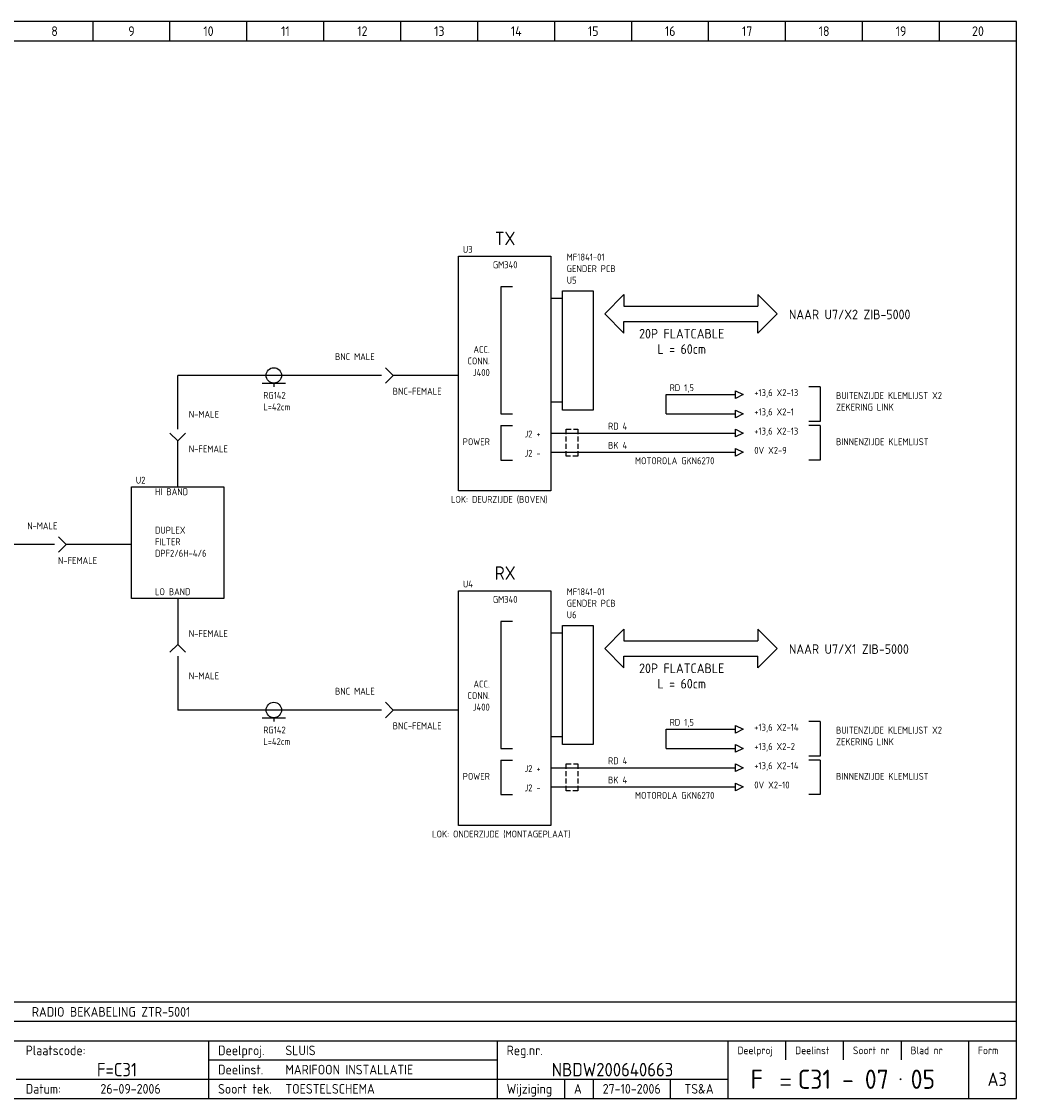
# Model space of a CAD drawing. Extents: x 10 to 1602, y 10 to 1124.
# Tile 2 of 2: x 151 to 410, y 10 to 290. Entities that reach past the tile are written whole.
import ezdxf
from ezdxf.enums import TextEntityAlignment as Align

# ---------------------------------------------------------------- set-up
doc = ezdxf.new("R2010")
doc.units = 0
doc.header["$MEASUREMENT"] = 0
doc.header["$PDMODE"] = 1
doc.linetypes.add('HIDDEN', pattern=[9.525, 6.35, -3.175])
for name, color, linetype in [('0-25', 7, 'CONTINUOUS'), ('0-35', 2, 'CONTINUOUS'), ('0-50', 3, 'CONTINUOUS'), ('B-25', 7, 'CONTINUOUS'), ('S-25', 7, 'CONTINUOUS')]:
    doc.layers.add(name, color=color, linetype=linetype)
doc.styles.add('ISO', font='iso.shx')
doc.styles.get("Standard").update_dxf_attribs({"font": 'iso.shx'})

# ---------------------------------------------------------------- blocks, each defined once
blk = doc.blocks.new('KADERA3')
at = {"layer": '0-25'}
for p, q in [((170, 285), (170, 290)), ((190, 285), (190, 290)), ((210, 285), (210, 290)), ((230, 285), (230, 290)), ((250, 285), (250, 290)), ((270, 285), (270, 290)), ((290, 285), (290, 290)), ((310, 285), (310, 290)), ((330, 285), (330, 290)), ((350, 285), (350, 290)), ((370, 285), (370, 290)), ((390, 285), (390, 290)), ((10, 285), (410, 285)), ((410, 35), (10, 35)), ((410, 30), (10, 30)), ((350, 25), (350, 20)), ((365, 25), (365, 20)), ((380, 25), (380, 20)), ((200, 20), (275, 20)), ((150, 15), (335, 15)), ((292.5, 15), (292.5, 10)), ((300, 15), (300, 10)), ((320, 15), (320, 10))]:
    blk.add_line(p, q, dxfattribs=at)
at = {"layer": '0-35'}
for p, q in [((200, 25), (200, 10)), ((275, 25), (275, 10)), ((335, 25), (335, 10)), ((397.5, 25), (397.5, 10))]:
    blk.add_line(p, q, dxfattribs=at)
at = {"layer": '0-50'}
for p, q in [((10, 25), (410, 25)), ((348.75, 15), (351.25, 15)), ((348.75, 13.5), (351.25, 13.5))]:
    blk.add_line(p, q, dxfattribs=at)
blk.add_lwpolyline([(10, 10), (410, 10), (410, 290), (10, 290)], close=True, dxfattribs=at)
at = {"layer": '0-50', "const_width": 0.25}
blk.add_lwpolyline([(379.75, 15, 1), (380, 15, 1)], format="xyb", close=True, dxfattribs=at)
at = {"layer": '0-25', "style": 'ISO'}
for s, height, p in [('Plaatscode:', 2.5, (152.5, 22.5)), ('Deelproj.', 2.5, (202.5, 22.5)), ('Reg.nr.', 2.5, (277.5, 22.5)), ('Deelproj', 2, (337.5, 22.5)), ('Deelinst', 2, (352.5, 22.5)), ('Soort nr', 2, (367.5, 22.5)), ('Blad nr', 2, (382.5, 22.5)), ('Form', 2, (400, 22.5)), ('Deelinst.', 2.5, (202.5, 17.5)), ('Datum:', 2.5, (152.5, 12.5)), ('Soort tek.', 2.5, (202.5, 12.5)), ('Wijziging', 2.5, (277.5, 12.5))]:
    blk.add_text(s, height=height, dxfattribs=at).set_placement(p, align=Align.MIDDLE_LEFT)
for tag, p in [('STR1', (20, 287.5)), ('STR2', (40, 287.5)), ('STR3', (60, 287.5)), ('STR4', (80, 287.5)), ('STR5', (100, 287.5)), ('STR6', (120, 287.5)), ('STR7', (140, 287.5)), ('STR8', (160, 287.5)), ('STR9', (180, 287.5)), ('STR10', (200, 287.5)), ('STR11', (220, 287.5)), ('STR12', (240, 287.5)), ('STR13', (260, 287.5)), ('STR14', (280, 287.5)), ('STR15', (300, 287.5)), ('STR16', (320, 287.5)), ('STR17', (340, 287.5)), ('STR18', (360, 287.5)), ('STR19', (380, 287.5)), ('STR20', (400, 287.5)), ('W', (180, 12.5)), ('Z', (310, 12.5)), ('Y', (327.5, 12.5))]:
    blk.add_attdef(tag, text='', height=2.5, dxfattribs=at).set_placement(p, align=Align.MIDDLE)
for tag, p in [('N', (220, 22.5)), ('B', (92.5, 17.5)), ('P', (220, 17.5)), ('C', (92.5, 12.5)), ('U', (220, 12.5)), ('REV', (295, 12.5))]:
    blk.add_attdef(tag, text='', height=2.5, dxfattribs=at).set_placement(p, align=Align.MIDDLE_LEFT)
at = {"layer": '0-35', "style": 'ISO'}
blk.add_attdef('RNR', text='', height=3.5, dxfattribs=at).set_placement((305, 17.5), align=Align.MIDDLE)
for tag, p in [('X', (178.5, 17.5)), ('FORM', (402.5, 15))]:
    blk.add_attdef(tag, text='', height=3.5, dxfattribs=at).set_placement(p, align=Align.MIDDLE_LEFT)
at = {"layer": '0-50', "style": 'ISO'}
for tag, p in [('M', (342.5, 15)), ('O', (365, 15))]:
    blk.add_attdef(tag, text='', height=5, dxfattribs=at).set_placement(p, align=Align.MIDDLE)
blk.add_attdef('Q', text='', height=5, dxfattribs=at).set_placement((382.5, 15), align=Align.MIDDLE_LEFT)

msp = doc.modelspace()

# ---------------------------------------------------------------- linework, layer by layer
at = {"layer": '0-25'}
for p, q in [((279, 221), (276, 221)), ((276, 221), (276, 188)), ((292, 218), (289, 218)), ((359, 195), (356, 195)), ((359, 195), (359, 186)), ((292, 191), (289, 191)), ((319, 193), (337, 193)), ((319, 188), (319, 193)), ((276, 188), (279, 188)), ((319, 188), (337, 188)), ((276, 185), (279, 185)), ((276, 185), (276, 176)), ((359, 186), (356, 186)), ((359, 185), (356, 185)), ((359, 185), (359, 176)), ((289, 183), (337, 183)), ((289, 178), (337, 178)), ((276, 176), (279, 176)), ((359, 176), (356, 176)), ((276, 134), (276, 101)), ((279, 134), (276, 134)), ((292, 131), (289, 131)), ((359, 108), (356, 108)), ((359, 108), (359, 99)), ((292, 104), (289, 104)), ((319, 106), (337, 106)), ((319, 101), (319, 106)), ((276, 101), (279, 101)), ((319, 101), (337, 101)), ((276, 98), (276, 89)), ((276, 98), (279, 98)), ((359, 99), (356, 99)), ((359, 98), (356, 98)), ((359, 98), (359, 89)), ((289, 96), (337, 96)), ((289, 91), (337, 91)), ((276, 89), (279, 89)), ((359, 89), (356, 89))]:
    msp.add_line(p, q, dxfattribs=at)
for points in [[(265, 229), (289, 229), (289, 168), (265, 168)], [(292, 220), (300, 220), (300, 189), (292, 189)], [(180, 169), (204, 169), (204, 140), (180, 140)], [(265, 142), (289, 142), (289, 81), (265, 81)], [(292, 133), (300, 133), (300, 102), (292, 102)]]:
    msp.add_lwpolyline(points, close=True, dxfattribs=at)
at = {"layer": '0-25', "linetype": 'HIDDEN', "ltscale": 0.2}
for points in [[(293, 184), (296, 184), (296, 177), (293, 177)], [(293, 97), (296, 97), (296, 90), (293, 90)]]:
    msp.add_lwpolyline(points, close=True, dxfattribs=at)
at = {"layer": '0-25'}
for centre in [(217, 198), (217, 111)]:
    msp.add_circle(centre, 2, dxfattribs=at)
at = {"layer": '0-50'}
for p, q in [((245, 198), (240, 198)), ((192, 184), (192, 189)), ((160, 154), (155, 154)), ((192, 125), (192, 120)), ((245, 111), (240, 111))]:
    msp.add_line(p, q, dxfattribs=at)
at = {"layer": 'B-25'}
for p, q in [((214, 196), (220, 196)), ((217, 196), (217, 195)), ((337, 192), (337, 194)), ((337, 194), (339, 193)), ((339, 193), (337, 192)), ((337, 187), (337, 189)), ((337, 189), (339, 188)), ((339, 188), (337, 187)), ((337, 184), (339, 183)), ((337, 182), (337, 184)), ((339, 183), (337, 182)), ((337, 177), (337, 179)), ((337, 179), (339, 178)), ((339, 178), (337, 177)), ((214, 109), (220, 109)), ((217, 109), (217, 108)), ((337, 107), (339, 106)), ((337, 105), (337, 107)), ((339, 106), (337, 105)), ((337, 102), (339, 101)), ((337, 100), (337, 102)), ((339, 101), (337, 100)), ((337, 97), (339, 96)), ((337, 95), (337, 97)), ((339, 96), (337, 95)), ((337, 92), (339, 91)), ((337, 90), (337, 92)), ((339, 91), (337, 90))]:
    msp.add_line(p, q, dxfattribs=at)
at = {"layer": 'S-25'}
for p, q in [((303, 214), (308, 219)), ((308, 219), (308, 216)), ((347.78, 214), (342.78, 219)), ((342.78, 219), (342.78, 216)), ((308, 216), (342.78, 216)), ((303, 214), (308, 209)), ((347.78, 214), (342.78, 209)), ((308, 212), (342.78, 212)), ((308, 209), (308, 212)), ((342.78, 209), (342.78, 212)), ((248, 198), (246, 200)), ((192, 189), (192, 198)), ((240, 198), (192, 198)), ((248, 198), (246, 196)), ((265, 198), (248, 198)), ((192, 181), (190, 183)), ((192, 181), (194, 183)), ((192, 169), (192, 181)), ((155, 154), (146, 154)), ((163, 154), (161, 156)), ((163, 154), (161, 152)), ((180, 154), (163, 154)), ((192, 140), (192, 128)), ((303, 127), (308, 132)), ((308, 132), (308, 129)), ((347.78, 127), (342.78, 132)), ((342.78, 132), (342.78, 129)), ((308, 129), (342.78, 129)), ((192, 128), (190, 126)), ((192, 128), (194, 126)), ((303, 127), (308, 122)), ((347.78, 127), (342.78, 122)), ((308, 125), (342.78, 125)), ((308, 122), (308, 125)), ((342.78, 122), (342.78, 125)), ((192, 120), (192, 111)), ((248, 111), (246, 113)), ((240, 111), (192, 111)), ((248, 111), (246, 109)), ((265, 111), (248, 111))]:
    msp.add_line(p, q, dxfattribs=at)
for p in [(168.25, 215), (168.25, 215), (168.25, 215), (175.5, 215), (175.5, 215), (175.5, 215), (182.75, 215), (182.75, 215), (182.75, 215), (180, 105), (180, 50), (180, 50)]:
    msp.add_point(p, dxfattribs=at)

# ---------------------------------------------------------------- block references
ref = msp.add_blockref('KADERA3', (0, 0), dxfattribs=at)
ref.add_attrib('N', 'SLUIS', dxfattribs={"layer": '0-25', "height": 2.5, "style": 'ISO'}).set_placement((220, 22.5), align=Align.MIDDLE_LEFT)
ref.add_attrib('P', 'MARIFOON INSTALLATIE', dxfattribs={"layer": '0-25', "height": 2.5, "style": 'ISO'}).set_placement((220, 17.5), align=Align.MIDDLE_LEFT)
ref.add_attrib('U', 'TOESTELSCHEMA', dxfattribs={"layer": '0-25', "height": 2.5, "style": 'ISO'}).set_placement((220, 12.5), align=Align.MIDDLE_LEFT)
ref.add_attrib('M', 'F', dxfattribs={"layer": '0-50', "height": 5, "style": 'ISO'}).set_placement((342.5, 15), align=Align.MIDDLE)
ref.add_attrib('O', 'C31 - 07', dxfattribs={"layer": '0-50', "height": 5, "style": 'ISO'}).set_placement((365, 15), align=Align.MIDDLE)
ref.add_attrib('Q', '05', dxfattribs={"layer": '0-50', "height": 5, "style": 'ISO'}).set_placement((382.5, 15), align=Align.MIDDLE_LEFT)
ref.add_attrib('X', 'F=C31', dxfattribs={"layer": '0-35', "height": 3.5, "style": 'ISO'}).set_placement((171, 17.5), align=Align.MIDDLE_LEFT)
ref.add_attrib('RNR', 'NBDW200640663', dxfattribs={"layer": '0-35', "height": 3.5, "style": 'ISO'}).set_placement((305, 17.5), align=Align.MIDDLE)
ref.add_attrib('W', '26-09-2006', dxfattribs={"layer": '0-25', "height": 2.5, "style": 'ISO'}).set_placement((179.75, 12.5), align=Align.MIDDLE)
ref.add_attrib('FORM', 'A3', dxfattribs={"layer": '0-35', "height": 3.5, "style": 'ISO'}).set_placement((402.5, 15), align=Align.MIDDLE_LEFT)
ref.add_attrib('REV', 'A', dxfattribs={"layer": '0-25', "height": 2.5, "style": 'ISO'}).set_placement((295, 12.5), align=Align.MIDDLE_LEFT)
ref.add_attrib('Z', '27-10-2006', dxfattribs={"layer": '0-25', "height": 2.5, "style": 'ISO'}).set_placement((310, 12.5), align=Align.MIDDLE)
ref.add_attrib('Y', 'TS&A', dxfattribs={"layer": '0-25', "height": 2.5, "style": 'ISO'}).set_placement((327.5, 12.5), align=Align.MIDDLE)
ref.add_attrib('STR8', '8', dxfattribs={"layer": '0-25', "height": 2.5, "style": 'ISO'}).set_placement((160, 287.5), align=Align.MIDDLE)
ref.add_attrib('STR9', '9', dxfattribs={"layer": '0-25', "height": 2.5, "style": 'ISO'}).set_placement((180, 287.5), align=Align.MIDDLE)
ref.add_attrib('STR10', '10', dxfattribs={"layer": '0-25', "height": 2.5, "style": 'ISO'}).set_placement((200, 287.5), align=Align.MIDDLE)
ref.add_attrib('STR11', '11', dxfattribs={"layer": '0-25', "height": 2.5, "style": 'ISO'}).set_placement((220, 287.5), align=Align.MIDDLE)
ref.add_attrib('STR12', '12', dxfattribs={"layer": '0-25', "height": 2.5, "style": 'ISO'}).set_placement((240, 287.5), align=Align.MIDDLE)
ref.add_attrib('STR13', '13', dxfattribs={"layer": '0-25', "height": 2.5, "style": 'ISO'}).set_placement((260, 287.5), align=Align.MIDDLE)
ref.add_attrib('STR14', '14', dxfattribs={"layer": '0-25', "height": 2.5, "style": 'ISO'}).set_placement((280, 287.5), align=Align.MIDDLE)
ref.add_attrib('STR15', '15', dxfattribs={"layer": '0-25', "height": 2.5, "style": 'ISO'}).set_placement((300, 287.5), align=Align.MIDDLE)
ref.add_attrib('STR16', '16', dxfattribs={"layer": '0-25', "height": 2.5, "style": 'ISO'}).set_placement((320, 287.5), align=Align.MIDDLE)
ref.add_attrib('STR17', '17', dxfattribs={"layer": '0-25', "height": 2.5, "style": 'ISO'}).set_placement((340, 287.5), align=Align.MIDDLE)
ref.add_attrib('STR18', '18', dxfattribs={"layer": '0-25', "height": 2.5, "style": 'ISO'}).set_placement((360, 287.5), align=Align.MIDDLE)
ref.add_attrib('STR19', '19', dxfattribs={"layer": '0-25', "height": 2.5, "style": 'ISO'}).set_placement((380, 287.5), align=Align.MIDDLE)
ref.add_attrib('STR20', '20', dxfattribs={"layer": '0-25', "height": 2.5, "style": 'ISO'}).set_placement((400, 287.5), align=Align.MIDDLE)

# ---------------------------------------------------------------- texts
at = {"layer": '0-50'}
for s, p in [('TX', (277.12, 231.85)), ('RX', (277.12, 144.85))]:
    msp.add_text(s, height=3.5, dxfattribs=at).set_placement(p, align=Align.CENTER)
at = {"layer": 'B-25'}
for s, height, p in [('U3', 1.8, (266.12, 229.85)), ('MF1841-01', 1.8, (293.12, 227.85)), ('GENDER PCB', 1.8, (293.12, 224.85)), ('U5', 1.8, (293.12, 221.85)), ('NAAR U7/X2 ZIB-5000', 2.5, (350.87, 212.59)), ('BNC MALE', 1.8, (232.9, 201.97)), ('RG142', 1.8, (214.24, 191.9)), ('BNC-FEMALE', 1.8, (247.9, 192.97)), ('RD 1,5', 1.8, (319.87, 193.9)), ('+13,6 X2-13', 1.8, (341.87, 192.61)), ('BUITENZIJDE KLEMLIJST X2', 1.8, (363.12, 191.85)), ('L=42cm', 1.8, (214.24, 188.9)), ('ZEKERING LINK', 1.8, (363.12, 188.85)), ('N-MALE', 1.8, (194.9, 186.97)), ('+13,6 X2-1', 1.8, (341.87, 187.61)), ('RD 4', 1.8, (303.87, 183.9)), ('J2 +', 1.8, (282.12, 181.85)), ('+13,6 X2-13', 1.8, (341.87, 182.61)), ('N-FEMALE', 1.8, (194.9, 177.97)), ('BK 4', 1.8, (303.87, 178.9)), ('0V X2-9', 1.8, (341.87, 177.61)), ('BINNENZIJDE KLEMLIJST', 1.8, (363.12, 179.85)), ('J2 -', 1.8, (282.12, 176.85)), ('MOTOROLA GKN6270', 1.8, (310.87, 174.9)), ('U2', 1.8, (181.12, 169.85)), ('HI BAND', 1.8, (186.12, 166.85)), ('N-MALE', 1.8, (152.9, 157.97)), ('DUPLEX', 1.8, (186.12, 156.85)), ('FILTER', 1.8, (186.12, 153.85)), ('DPF2/6H-4/6', 1.8, (186.12, 150.85)), ('N-FEMALE', 1.8, (160.9, 148.97)), ('U4', 1.8, (266.12, 142.85)), ('LO BAND', 1.8, (186.12, 140.85)), ('MF1841-01', 1.8, (293.12, 140.85)), ('GENDER PCB', 1.8, (293.12, 137.85)), ('U6', 1.8, (293.12, 134.85)), ('N-FEMALE', 1.8, (194.9, 129.97)), ('NAAR U7/X1 ZIB-5000', 2.5, (350.87, 125.59)), ('N-MALE', 1.8, (194.9, 118.97)), ('BNC MALE', 1.8, (232.9, 114.97)), ('RG142', 1.8, (214.24, 104.9)), ('BNC-FEMALE', 1.8, (247.9, 105.97)), ('RD 1,5', 1.8, (319.87, 106.9)), ('+13,6 X2-14', 1.8, (341.87, 105.61)), ('BUITENZIJDE KLEMLIJST X2', 1.8, (363.12, 104.85)), ('L=42cm', 1.8, (214.24, 101.9)), ('ZEKERING LINK', 1.8, (363.12, 101.85)), ('+13,6 X2-2', 1.8, (341.87, 100.61)), ('RD 4', 1.8, (303.87, 96.9)), ('J2 +', 1.8, (282.12, 94.85)), ('+13,6 X2-14', 1.8, (341.87, 95.61)), ('BK 4', 1.8, (303.87, 91.9)), ('0V X2-10', 1.8, (341.87, 90.61)), ('BINNENZIJDE KLEMLIJST', 1.8, (363.12, 92.85)), ('J2 -', 1.8, (282.12, 89.85)), ('MOTOROLA GKN6270', 1.8, (310.87, 87.9)), ('RADIO BEKABELING ZTR-5001', 2.5, (154.1, 31.26))]:
    msp.add_text(s, height=height, dxfattribs=at).set_placement(p)
for s, height, p in [('GM340', 1.8, (277.12, 225.85)), ('20P FLATCABLE', 2.5, (323, 207.59)), ('L = 60cm', 2.5, (323, 203.59)), ('GM340', 1.8, (277.12, 138.85)), ('20P FLATCABLE', 2.5, (323, 120.59)), ('L = 60cm', 2.5, (323, 116.59))]:
    msp.add_text(s, height=height, dxfattribs=at).set_placement(p, align=Align.CENTER)
for s, p in [('ACC.', (273.12, 203.85)), ('CONN.', (273.12, 200.85)), ('J400', (273.12, 197.85)), ('POWER', (273.12, 179.85)), ('LOK: DEURZIJDE (BOVEN)', (288.12, 164.85)), ('ACC.', (273.12, 116.85)), ('CONN.', (273.12, 113.85)), ('J400', (273.12, 110.85)), ('POWER', (273.12, 92.85)), ('LOK: ONDERZIJDE (MONTAGEPLAAT)', (294.12, 77.85))]:
    msp.add_text(s, height=1.8, dxfattribs=at).set_placement(p, align=Align.RIGHT)

doc.saveas('drawing.dxf')
